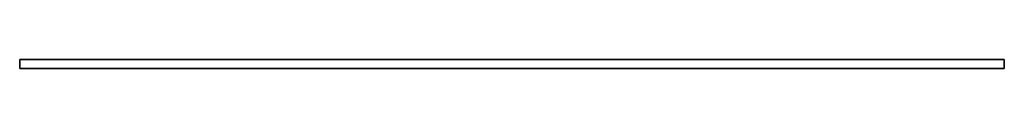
# Model space of a CAD drawing. Header units: millimetres. Extents: x 0 to 3500, y -17 to 16.
import ezdxf

# ---------------------------------------------------------------- set-up
doc = ezdxf.new("R2010")
doc.units = ezdxf.units.MM
doc.header["$LTSCALE"] = 10
doc.layers.add('3DD-cke-_BESCH_sich_laufhor_hilf', color=1, linetype='Continuous')
doc.layers.add('3DD-cke-_BESCH_sich_laufhor_hilf_wnz', color=1, linetype='Continuous')

msp = doc.modelspace()

# ---------------------------------------------------------------- linework, layer by layer
at = {"layer": '3DD-cke-_BESCH_sich_laufhor_hilf_wnz'}
msp.add_polyline3d([(0, 16.5, 0), (0, 16.5, 0), (0, 16.5, 0), (0, 16.5, 0), (0, 16.5, 0), (0, 16.5, 0), (0, -16.5, 0), (0, -16.5, -33), (0, 16.5, -33), (0, -16.5, -33), (3500, -16.5, -33), (3500, 16.5, -33), (3500, -16.5, -33), (3500, -16.5, 0), (3500, 16.5, 0), (3500, -16.5, 0), (0, -16.5, 0), (0, 16.5, 0), (0, 16.5, -33), (3500, 16.5, -33), (3500, 16.5, 0), (0, 16.5, 0)], dxfattribs=at)

# ---------------------------------------------------------------- meshes
at = {"layer": '3DD-cke-_BESCH_sich_laufhor_hilf'}
mesh = msp.add_polymesh((6, 3), dxfattribs=at)
for k, corner in enumerate([(3500, 16.5), (3500, -16.5), (3500, -16.5), (0, 16.5), (0, -16.5), (0, -16.5), (0, 16.5, -33), (0, -16.5, -33), (0, -16.5), (3500, 16.5, -33), (3500, -16.5, -33), (3500, -16.5), (3500, 16.5, -33), (3500, 16.5, -33), (3500, 16.5), (0, 16.5, -33), (0, 16.5, -33), (0, 16.5)]):
    mesh.set_mesh_vertex(divmod(k, 3), corner)

doc.saveas('drawing.dxf')
